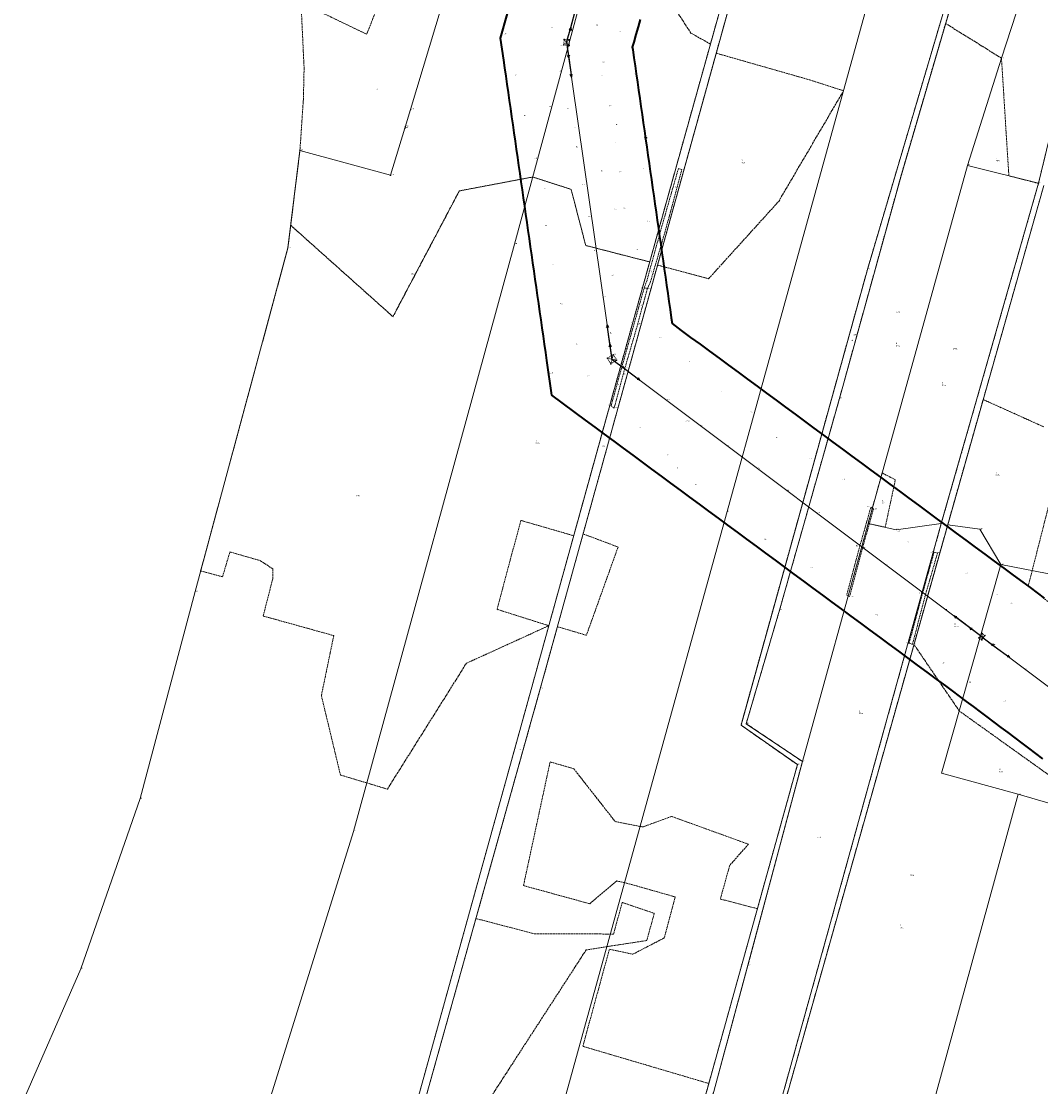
# Model space of a CAD drawing. Header units: metres. Extents: x 6524698 to 6533081, y 5883213 to 5896811.
# Tile 79 of 131: x 6526351 to 6527140, y 5892817 to 5893641. Entities that reach past the tile are written whole.
import ezdxf
from ezdxf.enums import TextEntityAlignment as Align

# ---------------------------------------------------------------- set-up
doc = ezdxf.new("R2010")
doc.units = ezdxf.units.M
for name, pattern in [('mapa zasadnicza$0$1.5_0.5', [2, 1.5, -0.5]), ('mapa zasadnicza$0$219-500', [0]), ('mapa zasadnicza$0$egkk-500', [2, 1.5, -0.5]), ('mapa zasadnicza$0$egug-500', [1, 0.5, -0.5]), ('mapa zasadnicza$0$suep_wn_500', [0]), ('mapa zasadnicza$0$supp_500', [1, 0.5, -0.5])]:
    doc.linetypes.add(name, pattern=pattern)
for name, color, linetype in [('mapa zasadnicza$0$000 Inne (niezydentyfikowane)', 7, 'Continuous'), ('mapa zasadnicza$0$202-punkt graniczny', 7, 'Continuous'), ('mapa zasadnicza$0$202-punkt graniczny-Atr103', 7, 'Continuous'), ('mapa zasadnicza$0$203-punkt graniczny', 7, 'Continuous'), ('mapa zasadnicza$0$203-punkt graniczny-Atr104', 7, 'Continuous'), ('mapa zasadnicza$0$209-oznaczenie konturu klasyfikacyjnego', 7, 'Continuous'), ('mapa zasadnicza$0$210-oznaczenie konturu użytku gruntowego', 7, 'Continuous'), ('mapa zasadnicza$0$211-numer działki ewidencyjnej', 7, 'Continuous'), ('mapa zasadnicza$0$217-kontur klasyfikacyjny', 7, 'Continuous'), ('mapa zasadnicza$0$218-kontur użytku gruntowego', 7, 'Continuous'), ('mapa zasadnicza$0$219-działka ewidencyjna', 7, 'Continuous'), ('mapa zasadnicza$0$jezdnia', 7, 'Continuous'), ('mapa zasadnicza$0$jezdnia-Atr17', 7, 'Continuous'), ('mapa zasadnicza$0$pikieta naturalna', 7, 'Continuous'), ('mapa zasadnicza$0$pikieta naturalna-Atr2', 7, 'Continuous'), ('mapa zasadnicza$0$przewód elektroenergetyczny wysokiego napięcia', 7, 'Continuous'), ('mapa zasadnicza$0$słup przewodów napowietrznych', 7, 'Continuous')]:
    doc.layers.add(name, color=color, linetype=linetype)
doc.styles.add('mapa zasadnicza$0$STANDARD', font='Working1250', dxfattribs={"width": 0.75})

# ---------------------------------------------------------------- blocks, each defined once
blk = doc.blocks.new('mapa zasadnicza$0$203')
at = {"linetype": 'Continuous', "lineweight": 0}
h = blk.add_hatch(color=0, dxfattribs=at)
edge = h.paths.add_edge_path()
edge.add_arc((0, 0), 0.045, 0, 360)
blk = doc.blocks.new('mapa zasadnicza$0$202')
at = {"color": 0, "linetype": 'Continuous', "lineweight": 0}
blk.add_circle((0, 0), 0.25, dxfattribs=at)
blk = doc.blocks.new('mapa zasadnicza$0$PW01')
at = {"linetype": 'Continuous', "lineweight": 13}
h = blk.add_hatch(color=0, dxfattribs=at)
edge = h.paths.add_edge_path()
edge.add_arc((0, 0), 0.045, 0, 360)
blk = doc.blocks.new('mapa zasadnicza$0$SUEP3')
at = {"color": 0, "linetype": 'Continuous'}
for p, q in [((0, 0), (12.003, 0)), ((12.003, 0), (10.003, 0.75)), ((10.003, 0.75), (11.003, 0)), ((12.003, 0), (10.003, -0.75)), ((11.003, 0), (10.003, -0.75)), ((12.003, 0), (27.003, 0)), ((27.003, 0), (25.003, 0.75)), ((25.003, 0.75), (26.003, 0)), ((27.003, 0), (25.003, -0.75)), ((26.003, 0), (25.003, -0.75))]:
    blk.add_line(p, q, dxfattribs=at)
blk = doc.blocks.new('mapa zasadnicza$0$SM05')
at = {"color": 0, "linetype": 'Continuous', "lineweight": 13}
blk.add_circle((0, 0), 0.25, dxfattribs=at)

msp = doc.modelspace()

# ---------------------------------------------------------------- linework, layer by layer
at = {"layer": 'mapa zasadnicza$0$000 Inne (niezydentyfikowane)', "color": 7, "linetype": 'Continuous', "lineweight": 35, "flags": 128}
for points in [[(6527141.973, 5893070.565), (6527136.598, 5893074.602), (6527131.222, 5893078.638), (6527125.846, 5893082.675), (6527120.471, 5893086.711), (6527115.095, 5893090.748), (6527109.719, 5893094.784), (6527104.344, 5893098.821), (6527098.968, 5893102.857), (6527093.592, 5893106.894), (6527088.217, 5893110.93), (6527082.841, 5893114.967), (6527077.465, 5893119.003), (6527072.09, 5893123.04), (6527066.895, 5893126.94), (6527059.73, 5893132.22), (6527052.382, 5893137.634), (6527045.034, 5893143.048), (6527037.686, 5893148.462), (6527030.338, 5893153.876), (6527022.99, 5893159.29), (6527015.642, 5893164.704), (6527008.294, 5893170.118), (6527000.946, 5893175.532), (6526993.599, 5893180.946), (6526986.251, 5893186.36), (6526978.903, 5893191.774), (6526971.555, 5893197.188), (6526964.207, 5893202.602), (6526956.859, 5893208.016), (6526949.511, 5893213.431), (6526942.163, 5893218.845), (6526934.815, 5893224.259), (6526927.468, 5893229.673), (6526920.12, 5893235.087), (6526912.772, 5893240.501), (6526905.424, 5893245.915), (6526898.076, 5893251.329), (6526890.728, 5893256.743), (6526883.38, 5893262.157), (6526876.032, 5893267.571), (6526868.684, 5893272.985), (6526861.336, 5893278.399), (6526853.989, 5893283.813), (6526846.641, 5893289.227), (6526839.293, 5893294.641), (6526831.945, 5893300.055), (6526824.597, 5893305.469), (6526817.249, 5893310.883), (6526809.901, 5893316.297), (6526802.553, 5893321.711), (6526795.205, 5893327.125), (6526787.797, 5893332.584), (6526761.659, 5893351.964), (6526757.866, 5893378.939), (6526756.973, 5893385.158), (6526756.069, 5893391.45), (6526755.166, 5893397.742), (6526754.262, 5893404.033), (6526753.358, 5893410.325), (6526752.455, 5893416.617), (6526751.551, 5893422.908), (6526750.648, 5893429.2), (6526749.744, 5893435.492), (6526748.841, 5893441.783), (6526747.937, 5893448.075), (6526747.033, 5893454.367), (6526746.13, 5893460.658), (6526745.226, 5893466.95), (6526744.323, 5893473.242), (6526743.419, 5893479.533), (6526742.516, 5893485.825), (6526741.612, 5893492.117), (6526740.708, 5893498.408), (6526739.805, 5893504.7), (6526738.901, 5893510.992), (6526737.998, 5893517.283), (6526737.094, 5893523.575), (6526736.191, 5893529.867), (6526735.287, 5893536.158), (6526734.383, 5893542.45), (6526733.48, 5893548.741), (6526732.576, 5893555.033), (6526731.673, 5893561.325), (6526730.769, 5893567.616), (6526729.866, 5893573.908), (6526728.962, 5893580.2), (6526728.058, 5893586.491), (6526727.155, 5893592.783), (6526726.251, 5893599.075), (6526725.348, 5893605.366), (6526724.463, 5893611.524), (6526721.936, 5893628.474), (6526727.42, 5893647.419)], [(6526830.237, 5893642.97), (6526828.547, 5893637.131), (6526826.857, 5893631.292), (6526825.166, 5893625.453), (6526824.045, 5893621.579), (6526824.332, 5893619.582), (6526825.236, 5893613.29), (6526826.139, 5893606.999), (6526827.043, 5893600.707), (6526827.946, 5893594.415), (6526828.85, 5893588.124), (6526829.754, 5893581.832), (6526830.657, 5893575.54), (6526831.561, 5893569.249), (6526832.464, 5893562.957), (6526833.368, 5893556.665), (6526834.271, 5893550.374), (6526835.175, 5893544.082), (6526836.079, 5893537.79), (6526836.982, 5893531.499), (6526837.886, 5893525.207), (6526838.789, 5893518.916), (6526839.693, 5893512.624), (6526840.596, 5893506.332), (6526841.5, 5893500.041), (6526842.404, 5893493.749), (6526843.307, 5893487.457), (6526844.211, 5893481.166), (6526845.114, 5893474.874), (6526846.018, 5893468.582), (6526846.921, 5893462.291), (6526847.825, 5893455.999), (6526848.729, 5893449.707), (6526849.632, 5893443.416), (6526850.536, 5893437.124), (6526851.439, 5893430.832), (6526852.343, 5893424.541), (6526853.246, 5893418.249), (6526854.15, 5893411.957), (6526854.801, 5893407.428), (6526861.872, 5893402.218), (6526869.22, 5893396.804), (6526876.568, 5893391.39), (6526883.915, 5893385.976), (6526891.263, 5893380.562), (6526898.611, 5893375.148), (6526905.959, 5893369.734), (6526913.307, 5893364.32), (6526920.655, 5893358.906), (6526928.003, 5893353.491), (6526935.351, 5893348.077), (6526942.699, 5893342.663), (6526950.046, 5893337.249), (6526957.394, 5893331.835), (6526964.742, 5893326.421), (6526972.09, 5893321.007), (6526979.438, 5893315.593), (6526986.786, 5893310.179), (6526994.134, 5893304.765), (6527001.482, 5893299.351), (6527008.83, 5893293.937), (6527016.178, 5893288.523), (6527023.525, 5893283.109), (6527030.873, 5893277.695), (6527038.221, 5893272.281), (6527045.569, 5893266.867), (6527052.917, 5893261.453), (6527060.265, 5893256.039), (6527067.613, 5893250.625), (6527074.961, 5893245.211), (6527082.309, 5893239.797), (6527089.656, 5893234.383), (6527097.004, 5893228.969), (6527104.352, 5893223.555), (6527111.7, 5893218.141), (6527119.048, 5893212.727), (6527126.578, 5893207.178), (6527132.135, 5893203.006), (6527137.511, 5893198.969), (6527142.886, 5893194.933)]]:
    msp.add_lwpolyline(points, dxfattribs=at)
at = {"layer": 'mapa zasadnicza$0$217-kontur klasyfikacyjny', "color": 92, "linetype": 'mapa zasadnicza$0$egkk-500', "lineweight": 18, "flags": 128}
for points in [[(6526884.56, 5893623.86), (6526985.61, 5893985.95)], [(6526990.88, 5893984.56), (6526889.03, 5893616.81)], [(6526669.41, 5893759.58), (6526618.32, 5893631.49)], [(6526869.36, 5893632.37), (6526849.13, 5893663.63)], [(6526618.32, 5893631.49), (6526567.49, 5893655.94)], [(6526567.49, 5893655.94), (6526569.87, 5893604.9)], [(6527006.15, 5893449.37), (6527063.37, 5893643.16)], [(6527066.67, 5893639.81), (6527032.15, 5893521.94)], [(6527094.81, 5893622.33), (6527066.67, 5893639.81)], [(6526884.56, 5893623.86), (6526869.36, 5893632.37)], [(6526837.5, 5893455.2), (6526884.56, 5893623.86)], [(6527109.93, 5893612.94), (6527094.81, 5893622.33)], [(6526889.03, 5893616.81), (6526843.6, 5893452.79)], [(6526961.98, 5893595.96), (6526889.03, 5893616.81)], [(6527115.66, 5893521.84), (6527109.93, 5893612.94)], [(6526569.87, 5893604.9), (6526569.42, 5893586.02)], [(6526987.62, 5893587.69), (6526961.98, 5893595.96)], [(6526937.41, 5893502.07), (6526987.62, 5893587.69)], [(6526569.3, 5893581.02), (6526568.96, 5893576.03)], [(6526569.42, 5893586.02), (6526569.3, 5893581.02)], [(6526568.96, 5893576.03), (6526566.63, 5893541.4)], [(6526566.63, 5893541.4), (6526559.52, 5893483.55)], [(6526690.07, 5893510.19), (6526746.97, 5893520.93)], [(6526746.97, 5893520.93), (6526776.67, 5893511.36)], [(6527032.15, 5893521.94), (6526984.46, 5893349.48)], [(6527138.61, 5893516.05), (6527115.66, 5893521.84)], [(6527063.32, 5893252.67), (6527138.61, 5893516.05)], [(6526638.67, 5893412.8), (6526690.07, 5893510.19)], [(6526776.67, 5893511.36), (6526787.98, 5893467.92)], [(6526883.14, 5893442.2), (6526937.41, 5893502.07)], [(6526559.52, 5893483.55), (6526557.36, 5893465.98)], [(6526559.52, 5893483.55), (6526638.67, 5893412.8)], [(6526557.36, 5893465.98), (6526489.75, 5893215.98)], [(6526787.98, 5893467.92), (6526837.5, 5893455.2)], [(6526818.72, 5893387.9), (6526837.5, 5893455.2)], [(6526843.6, 5893452.79), (6526785.94, 5893244.61)], [(6526843.6, 5893452.79), (6526883.14, 5893442.2)], [(6526908.23, 5893096.55), (6527006.15, 5893449.37)], [(6526778.65, 5893243.19), (6526818.72, 5893387.9)], [(6526984.46, 5893349.48), (6526938.07, 5893185.64)], [(6527095.77, 5893348.65), (6527068.27, 5893251.58)], [(6527142.64, 5893327.51), (6527095.77, 5893348.65)], [(6527017.5, 5893291.78), (6527006.65, 5893252.71)], [(6527027.77, 5893286.55), (6527017.5, 5893291.78)], [(6527019.88, 5893249.73), (6527027.77, 5893286.55)], [(6527151.13, 5893284.59), (6527133.7, 5893216.16)], [(6526729.58, 5893224.63), (6526737.72, 5893255.06)], [(6526737.72, 5893255.06), (6526778.65, 5893243.19)], [(6526926.67, 5892760.47), (6527063.32, 5893252.67)], [(6527006.65, 5893252.71), (6527019.88, 5893249.73)], [(6527068.27, 5893251.58), (6527042.17, 5893159)], [(6526785.94, 5893244.61), (6526813.02, 5893234.46)], [(6526813.02, 5893234.46), (6526788.51, 5893166.14)], [(6526506.72, 5893211.43), (6526512.42, 5893230.66)], [(6526512.42, 5893230.66), (6526535.98, 5893223.89)], [(6526535.98, 5893223.89), (6526545.63, 5893217.56)], [(6526728.33, 5893220.02), (6526729.58, 5893224.63)], [(6526489.75, 5893215.98), (6526506.72, 5893211.43)], [(6526545.63, 5893217.56), (6526545.57, 5893209.81)], [(6526723.72, 5893202.77), (6526728.33, 5893220.02)], [(6527133.7, 5893216.16), (6527130.72, 5893204.43)], [(6526545.57, 5893209.81), (6526538.19, 5893181.04)], [(6526719.28, 5893186.21), (6526723.72, 5893202.77)], [(6527130.72, 5893204.43), (6527174.36, 5893169.35)], [(6526759.37, 5893173.54), (6526719.28, 5893186.21)], [(6526938.07, 5893185.64), (6526912.23, 5893097.66)], [(6526538.19, 5893181.04), (6526592.84, 5893165.87)], [(6526592.84, 5893165.87), (6526583.24, 5893119.45)], [(6526695.56, 5893144.45), (6526759.37, 5893173.54)], [(6526766.05, 5893172.78), (6526752.74, 5893124.73)], [(6526788.51, 5893166.14), (6526766.05, 5893172.78)], [(6527042.17, 5893159), (6526933.12, 5892772.21)], [(6527077.27, 5893107.5), (6527042.17, 5893159)], [(6526634.36, 5893047), (6526695.56, 5893144.45)], [(6526752.74, 5893124.73), (6526702.94, 5892946.82)], [(6526583.24, 5893119.45), (6526598.03, 5893057.93)], [(6527198.39, 5893020.97), (6527077.27, 5893107.5)], [(6526951.94, 5893065.97), (6526908.23, 5893096.55)], [(6526912.23, 5893097.66), (6526955.79, 5893068.42)], [(6526739.77, 5892972.32), (6526760.4, 5893068.1)], [(6526760.4, 5893068.1), (6526778.71, 5893062.79)], [(6526955.79, 5893068.42), (6526913.61, 5892910.69)], [(6526778.71, 5893062.79), (6526810.79, 5893021.89)], [(6526920.92, 5892954.43), (6526951.94, 5893065.97)], [(6526598.03, 5893057.93), (6526618.33, 5893051.82)], [(6526618.33, 5893051.82), (6526634.36, 5893047)], [(6526832.22, 5893017.71), (6526854.51, 5893025.88)], [(6526854.51, 5893025.88), (6526913.97, 5893004.37)], [(6526810.79, 5893021.89), (6526832.22, 5893017.71)], [(6526913.97, 5893004.37), (6526899.49, 5892988.02)], [(6526899.49, 5892988.02), (6526892.24, 5892961.92)], [(6526811.99, 5892975.91), (6526791.05, 5892958.27)], [(6526820.27, 5892974.06), (6526811.99, 5892975.91)], [(6526791.05, 5892958.27), (6526739.77, 5892972.32)], [(6526857.25, 5892963.55), (6526820.27, 5892974.06)], [(6526848.75, 5892931.78), (6526857.25, 5892963.55)], [(6526892.24, 5892961.92), (6526920.92, 5892954.43)], [(6526809.53, 5892934.82), (6526816.22, 5892959.27)], [(6526816.22, 5892959.27), (6526841.06, 5892950.84)], [(6526702.94, 5892946.82), (6526748.44, 5892934.96)], [(6526841.06, 5892950.84), (6526835.24, 5892929.78)], [(6526748.44, 5892934.96), (6526809.53, 5892934.82)], [(6526835.24, 5892929.78), (6526806.97, 5892925.46)], [(6526824.44, 5892919.18), (6526848.75, 5892931.78)], [(6526788.26, 5892922.46), (6526705.58, 5892794.9)], [(6526785.74, 5892847.88), (6526806.31, 5892923.06)], [(6526806.97, 5892925.46), (6526788.26, 5892922.46)], [(6526806.31, 5892923.06), (6526824.44, 5892919.18)], [(6526913.61, 5892910.69), (6526878.02, 5892779.41)], [(6526883.27, 5892819.1), (6526785.74, 5892847.88)], [(6526838.34, 5892657.57), (6526883.27, 5892819.1)]]:
    msp.add_lwpolyline(points, dxfattribs=at)
at = {"layer": 'mapa zasadnicza$0$218-kontur użytku gruntowego', "color": 3, "linetype": 'mapa zasadnicza$0$egug-500', "lineweight": 18, "flags": 128}
for points in [[(6526985.61, 5893985.95), (6526884.56, 5893623.86)], [(6526889.03, 5893616.81), (6526990.88, 5893984.56)], [(6526669.41, 5893759.58), (6526618.32, 5893631.49)], [(6526869.36, 5893632.37), (6526849.13, 5893663.63)], [(6527066.67, 5893639.81), (6527074.3, 5893665.86)], [(6526618.32, 5893631.49), (6526567.49, 5893655.94)], [(6526567.49, 5893655.94), (6526569.87, 5893604.9)], [(6527063.37, 5893643.16), (6527006.15, 5893449.37)], [(6527066.67, 5893639.81), (6527032.15, 5893521.94)], [(6527094.81, 5893622.33), (6527066.67, 5893639.81)], [(6526884.56, 5893623.86), (6526869.36, 5893632.37)], [(6526884.56, 5893623.86), (6526837.5, 5893455.2)], [(6527109.93, 5893612.94), (6527094.81, 5893622.33)], [(6527164.95, 5893624.71), (6527138.61, 5893516.05)], [(6526843.6, 5893452.79), (6526889.03, 5893616.81)], [(6526961.98, 5893595.96), (6526889.03, 5893616.81)], [(6527115.66, 5893521.84), (6527109.93, 5893612.94)], [(6526569.87, 5893604.9), (6526569.42, 5893586.02)], [(6526987.62, 5893587.69), (6526961.98, 5893595.96)], [(6526937.41, 5893502.07), (6526987.62, 5893587.69)], [(6526569.3, 5893581.02), (6526568.96, 5893576.03)], [(6526569.42, 5893586.02), (6526569.3, 5893581.02)], [(6526568.96, 5893576.03), (6526566.63, 5893541.4)], [(6526566.63, 5893541.4), (6526559.52, 5893483.55)], [(6526746.97, 5893520.93), (6526690.07, 5893510.19)], [(6526776.67, 5893511.36), (6526746.97, 5893520.93)], [(6527032.15, 5893521.94), (6526984.46, 5893349.48)], [(6527138.61, 5893516.05), (6527115.66, 5893521.84)], [(6527063.32, 5893252.67), (6527138.61, 5893516.05)], [(6527139.66, 5893503.57), (6527142.7, 5893514.3)], [(6526690.07, 5893510.19), (6526638.67, 5893412.8)], [(6526787.98, 5893467.92), (6526776.67, 5893511.36)], [(6526883.14, 5893442.2), (6526937.41, 5893502.07)], [(6527126.36, 5893456.63), (6527139.66, 5893503.57)], [(6526559.52, 5893483.55), (6526557.36, 5893465.98)], [(6526638.67, 5893412.8), (6526559.52, 5893483.55)], [(6526557.36, 5893465.98), (6526489.75, 5893215.98)], [(6526837.5, 5893455.2), (6526787.98, 5893467.92)], [(6526837.5, 5893455.2), (6526818.72, 5893387.9)], [(6527111.08, 5893402.69), (6527126.36, 5893456.63)], [(6526785.94, 5893244.61), (6526843.6, 5893452.79)], [(6526843.6, 5893452.79), (6526883.14, 5893442.2)], [(6527006.15, 5893449.37), (6526908.23, 5893096.55)], [(6527095.77, 5893348.65), (6527111.08, 5893402.69)], [(6526818.72, 5893387.9), (6526778.65, 5893243.19)], [(6526984.46, 5893349.48), (6526938.07, 5893185.64)], [(6527095.77, 5893348.65), (6527068.27, 5893251.58)], [(6527142.64, 5893327.51), (6527095.77, 5893348.65)], [(6527017.5, 5893291.78), (6527006.65, 5893252.71)], [(6527027.77, 5893286.55), (6527017.5, 5893291.78)], [(6527019.88, 5893249.73), (6527027.77, 5893286.55)], [(6527151.13, 5893284.59), (6527133.7, 5893216.16)], [(6526729.58, 5893224.63), (6526737.72, 5893255.06)], [(6526737.72, 5893255.06), (6526778.65, 5893243.19)], [(6526926.67, 5892760.47), (6527063.32, 5893252.67)], [(6527006.65, 5893252.71), (6527019.88, 5893249.73)], [(6527068.27, 5893251.58), (6527042.17, 5893159)], [(6526778.65, 5893243.19), (6526759.37, 5893173.54)], [(6526766.05, 5893172.78), (6526785.94, 5893244.61)], [(6526785.94, 5893244.61), (6526813.02, 5893234.46)], [(6526813.02, 5893234.46), (6526788.51, 5893166.14)], [(6526506.72, 5893211.43), (6526512.42, 5893230.66)], [(6526512.42, 5893230.66), (6526535.98, 5893223.89)], [(6526535.98, 5893223.89), (6526545.63, 5893217.56)], [(6526728.33, 5893220.02), (6526729.58, 5893224.63)], [(6526489.75, 5893215.98), (6526506.72, 5893211.43)], [(6526545.63, 5893217.56), (6526545.57, 5893209.81)], [(6526723.72, 5893202.77), (6526728.33, 5893220.02)], [(6527133.7, 5893216.16), (6527130.72, 5893204.43)], [(6526545.57, 5893209.81), (6526538.19, 5893181.04)], [(6526719.28, 5893186.21), (6526723.72, 5893202.77)], [(6527130.72, 5893204.43), (6527174.36, 5893169.35)], [(6526759.37, 5893173.54), (6526719.28, 5893186.21)], [(6526938.07, 5893185.64), (6526912.23, 5893097.66)], [(6526538.19, 5893181.04), (6526592.84, 5893165.87)], [(6526592.84, 5893165.87), (6526583.24, 5893119.45)], [(6526695.56, 5893144.45), (6526759.37, 5893173.54)], [(6526759.37, 5893173.54), (6526716.7, 5893019.44)], [(6526752.74, 5893124.73), (6526766.05, 5893172.78)], [(6526788.51, 5893166.14), (6526766.05, 5893172.78)], [(6527042.17, 5893159), (6526933.12, 5892772.21)], [(6527077.27, 5893107.5), (6527042.17, 5893159)], [(6526634.36, 5893047), (6526695.56, 5893144.45)], [(6526702.94, 5892946.82), (6526752.74, 5893124.73)], [(6526583.24, 5893119.45), (6526598.03, 5893057.93)], [(6527198.39, 5893020.97), (6527077.27, 5893107.5)], [(6526908.23, 5893096.55), (6526951.94, 5893065.97)], [(6526912.23, 5893097.66), (6526955.79, 5893068.42)], [(6526739.77, 5892972.32), (6526760.4, 5893068.1)], [(6526760.4, 5893068.1), (6526778.71, 5893062.79)], [(6526955.79, 5893068.42), (6526913.61, 5892910.69)], [(6526778.71, 5893062.79), (6526810.79, 5893021.89)], [(6526951.94, 5893065.97), (6526920.92, 5892954.43)], [(6526598.03, 5893057.93), (6526618.33, 5893051.82)], [(6526618.33, 5893051.82), (6526634.36, 5893047)], [(6526832.22, 5893017.71), (6526854.51, 5893025.88)], [(6526854.51, 5893025.88), (6526913.97, 5893004.37)], [(6526716.7, 5893019.44), (6526633.43, 5892718.73)], [(6526810.79, 5893021.89), (6526832.22, 5893017.71)], [(6526913.97, 5893004.37), (6526899.49, 5892988.02)], [(6526899.49, 5892988.02), (6526892.24, 5892961.92)], [(6526811.99, 5892975.91), (6526791.05, 5892958.27)], [(6526820.27, 5892974.06), (6526811.99, 5892975.91)], [(6526791.05, 5892958.27), (6526739.77, 5892972.32)], [(6526857.25, 5892963.55), (6526820.27, 5892974.06)], [(6526848.75, 5892931.78), (6526857.25, 5892963.55)], [(6526892.24, 5892961.92), (6526920.92, 5892954.43)], [(6526809.53, 5892934.82), (6526816.22, 5892959.27)], [(6526816.22, 5892959.27), (6526841.06, 5892950.84)], [(6526920.92, 5892954.43), (6526883.27, 5892819.1)], [(6526663.72, 5892806.7), (6526702.94, 5892946.82)], [(6526702.94, 5892946.82), (6526748.44, 5892934.96)], [(6526841.06, 5892950.84), (6526835.24, 5892929.78)], [(6526748.44, 5892934.96), (6526809.53, 5892934.82)], [(6526835.24, 5892929.78), (6526806.97, 5892925.46)], [(6526824.44, 5892919.18), (6526848.75, 5892931.78)], [(6526788.26, 5892922.46), (6526705.58, 5892794.9)], [(6526785.74, 5892847.88), (6526806.31, 5892923.06)], [(6526806.97, 5892925.46), (6526788.26, 5892922.46)], [(6526806.31, 5892923.06), (6526824.44, 5892919.18)], [(6526913.61, 5892910.69), (6526878.02, 5892779.41)], [(6526883.27, 5892819.1), (6526785.74, 5892847.88)], [(6526883.27, 5892819.1), (6526838.34, 5892657.57)]]:
    msp.add_lwpolyline(points, dxfattribs=at)
at = {"layer": 'mapa zasadnicza$0$219-działka ewidencyjna', "color": 7, "linetype": 'mapa zasadnicza$0$219-500', "lineweight": 18, "flags": 128}
for points in [[(6526880.63, 5894013.81), (6526732.89, 5893469.02)], [(6526752.74, 5893124.73), (6526990.88, 5893984.56)], [(6526985.61, 5893985.95), (6526818.72, 5893387.9)], [(6526736.34, 5892679.42), (6527040.64, 5893779.34)], [(6527006.15, 5893449.37), (6527097.88, 5893759.97)], [(6526705.38, 5893749.82), (6526652.39, 5893573.14)], [(6527074.3, 5893665.86), (6527032.15, 5893521.94)], [(6527109.93, 5893612.94), (6527121.41, 5893647.88)], [(6527138.61, 5893516.05), (6527164.95, 5893624.71)], [(6527083.62, 5893529.93), (6527109.93, 5893612.94)], [(6526648.22, 5893559.64), (6526652.39, 5893573.14)], [(6526636.89, 5893522.29), (6526647.93, 5893558.68)], [(6526648.22, 5893559.64), (6526647.93, 5893558.68)], [(6526557.36, 5893465.98), (6526566.63, 5893541.4)], [(6526566.63, 5893541.4), (6526636.89, 5893522.29)], [(6527006.65, 5893252.71), (6527083.62, 5893529.93)], [(6527138.61, 5893516.05), (6527083.62, 5893529.93)], [(6527032.15, 5893521.94), (6526984.46, 5893349.48)], [(6527063.32, 5893252.67), (6527138.61, 5893516.05)], [(6527068.27, 5893251.58), (6527142.7, 5893514.3)], [(6526557.36, 5893465.98), (6526485.42, 5893199.99)], [(6526732.89, 5893469.02), (6526608.02, 5893014.31)], [(6527006.15, 5893449.37), (6526908.23, 5893096.55)], [(6526818.72, 5893387.9), (6526633.43, 5892718.73)], [(6526984.46, 5893349.48), (6526938.07, 5893185.64)], [(6527063.32, 5893252.67), (6526926.67, 5892760.47)], [(6527068.27, 5893251.58), (6526933.12, 5892772.21)], [(6526955.79, 5893068.42), (6527006.65, 5893252.71)], [(6527006.65, 5893252.71), (6527028.37, 5893247.81)], [(6527028.37, 5893247.81), (6527063.32, 5893252.67)], [(6527068.27, 5893251.58), (6527093.2, 5893248.21)], [(6527093.2, 5893248.21), (6527109.5, 5893220.84)], [(6527109.5, 5893220.84), (6527063.55, 5893059.25)], [(6527109.5, 5893220.84), (6527279.6, 5893187.95)], [(6526485.42, 5893199.99), (6526442.88, 5893039.64)], [(6526938.07, 5893185.64), (6526912.23, 5893097.66)], [(6526639.68, 5892720.83), (6526752.74, 5893124.73)], [(6526908.23, 5893096.55), (6526951.94, 5893065.97)], [(6526912.23, 5893097.66), (6526955.79, 5893068.42)], [(6526955.79, 5893068.42), (6526913.61, 5892910.69)], [(6526951.94, 5893065.97), (6526838.34, 5892657.57)], [(6527063.55, 5893059.25), (6527122.95, 5893043.04)], [(6527122.95, 5893043.04), (6527054.7, 5892794.46)], [(6527122.95, 5893043.04), (6527290.52, 5892994.02)], [(6526442.88, 5893039.64), (6526396.92, 5892908)], [(6526608.02, 5893014.31), (6526531.09, 5892768.05)], [(6526913.61, 5892910.69), (6526878.02, 5892779.41)], [(6526396.92, 5892908), (6526350.86, 5892802.09)]]:
    msp.add_lwpolyline(points, dxfattribs=at)
at = {"layer": 'mapa zasadnicza$0$jezdnia', "color": 7, "linetype": 'mapa zasadnicza$0$1.5_0.5', "lineweight": 18, "flags": 128}
for points in [[(6526859.75, 5893527.47), (6526862.44, 5893526.67), (6526849.52, 5893478.93), (6526837.94, 5893439.25), (6526835.71, 5893434.73), (6526833.28, 5893435.18), (6526835.11, 5893439.86), (6526846.16, 5893480.09)], [(6526835.71, 5893434.73), (6526828.21, 5893406.95), (6526818.24, 5893372.71), (6526809.95, 5893342.05), (6526807.64, 5893343.79), (6526815.94, 5893373.88), (6526825.66, 5893408.15), (6526833.28, 5893435.18)], [(6527002.33, 5893233.73), (6526992.29, 5893196.13), (6526990.09, 5893197.26), (6527000.23, 5893235.08), (6527008.8, 5893265.44), (6527010.79, 5893263.84)], [(6527051.01, 5893197.28), (6527040.94, 5893159.01), (6527038.38, 5893159.97), (6527048.84, 5893198.59), (6527057.78, 5893230.64), (6527060.38, 5893229.74)]]:
    msp.add_lwpolyline(points, close=True, dxfattribs=at)
at = {"layer": 'mapa zasadnicza$0$przewód elektroenergetyczny wysokiego napięcia', "color": 1, "linetype": 'mapa zasadnicza$0$suep_wn_500', "lineweight": 18, "flags": 128}
for points in [[(6526773.17, 5893625.05), (6526837.44, 5893856.5)], [(6526808.35, 5893379.77), (6526773.17, 5893625.05)], [(6527094.79, 5893165.02), (6526808.35, 5893379.77)], [(6527304.58, 5893007.55), (6527094.79, 5893165.02)]]:
    msp.add_lwpolyline(points, dxfattribs=at)
at = {"layer": 'mapa zasadnicza$0$słup przewodów napowietrznych', "color": 7, "linetype": 'mapa zasadnicza$0$supp_500', "lineweight": 18, "flags": 128}
for points in [[(6526771, 5893623.29), (6526771.29, 5893627.38), (6526775.34, 5893627.25), (6526775.13, 5893622.72)], [(6526771, 5893623.29), (6526775.34, 5893627.25)], [(6526771, 5893623.29), (6526775.13, 5893622.72)], [(6526771.29, 5893627.38), (6526775.13, 5893622.72)], [(6526807.31, 5893376.21), (6526804.78, 5893380.62), (6526809.31, 5893383.32), (6526811.91, 5893379.02)], [(6526804.78, 5893380.62), (6526811.91, 5893379.02)], [(6526807.31, 5893376.21), (6526809.31, 5893383.32)], [(6526807.31, 5893376.21), (6526811.91, 5893379.02)], [(6527094.73, 5893162.49), (6527092.48, 5893164.15), (6527094.99, 5893167.54), (6527097.1, 5893165.85)], [(6527092.48, 5893164.15), (6527097.1, 5893165.85)], [(6527094.73, 5893162.49), (6527094.99, 5893167.54)], [(6527094.73, 5893162.49), (6527097.1, 5893165.85)]]:
    msp.add_lwpolyline(points, dxfattribs=at)

# ---------------------------------------------------------------- block references
at = {"layer": 'mapa zasadnicza$0$202-punkt graniczny', "color": 7, "linetype": 'Continuous', "lineweight": 18}
for p in [(6526652.39, 5893573.14), (6526647.93, 5893558.68), (6526648.22, 5893559.64), (6526566.63, 5893541.4), (6526636.89, 5893522.29)]:
    msp.add_blockref('mapa zasadnicza$0$202', p, dxfattribs=at)
at = {"layer": 'mapa zasadnicza$0$203-punkt graniczny', "color": 7, "linetype": 'Continuous', "lineweight": 18}
for p in [(6527109.93, 5893612.94), (6527083.62, 5893529.93), (6527032.15, 5893521.94), (6527138.61, 5893516.05), (6526557.36, 5893465.98), (6526732.89, 5893469.02), (6527006.15, 5893449.37), (6526818.72, 5893387.9), (6526984.46, 5893349.48), (6527006.65, 5893252.71), (6527063.32, 5893252.67), (6527068.27, 5893251.58), (6527093.2, 5893248.21), (6527028.37, 5893247.81), (6527109.5, 5893220.84), (6526485.42, 5893199.99), (6526938.07, 5893185.64), (6526752.74, 5893124.73), (6526908.23, 5893096.55), (6526912.23, 5893097.66), (6526955.79, 5893068.42), (6526951.94, 5893065.97), (6527063.55, 5893059.25), (6527122.95, 5893043.04), (6526442.88, 5893039.64), (6526608.02, 5893014.31), (6526913.61, 5892910.69), (6526396.92, 5892908)]:
    msp.add_blockref('mapa zasadnicza$0$203', p, dxfattribs=at)
at = {"layer": 'mapa zasadnicza$0$pikieta naturalna', "color": 7, "linetype": 'Continuous', "lineweight": 13}
for p, rotation in [((6526760.56, 5893636.14), 180.034), ((6526776.55, 5893639.08), 179.975), ((6526795.32, 5893638.39), 180.041), ((6526724.48, 5893631.28), 179.983), ((6526813.54, 5893633.47), 179.779), ((6526771, 5893623.29), 179.97), ((6526767, 5893602.79), 179.94), ((6526800.41, 5893609.38), 179.965), ((6526731.4, 5893599.44), 180.025), ((6526799.95, 5893599.24), 179.793), ((6526825.99, 5893601.09), 180.0329999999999), ((6526758.77, 5893575.23), 180.072), ((6526772.77, 5893573.32), 180.019), ((6526805.24, 5893575.52), 179.964), ((6526739.08, 5893568.11), 179.967), ((6526778, 5893558.67), 179.79), ((6526810.48, 5893561.16), 179.864), ((6526809.26, 5893547.67), 179.968), ((6526779.43, 5893543.92), 179.917), ((6526747.44, 5893535.35), 180.0009999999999), ((6526798.74, 5893525.29), 179.9940000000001), ((6526812.81, 5893524.39), 179.94), ((6526831.37, 5893527.35), 180.004), ((6526784.07, 5893514.97), 180.005), ((6526754.77, 5893511.71), 180.018), ((6526808.93, 5893495.87), 179.971), ((6526816.3, 5893496.59), 180.097), ((6526788.96, 5893489.97), 180.026), ((6526755.58, 5893483.33), 180.081), ((6526834.91, 5893486.51), 179.747), ((6526793.52, 5893463.51), 179.983), ((6526826.85, 5893464.32), 180.038), ((6526761, 5893452.78), 180.073), ((6526806.49, 5893444.59), 180.0029999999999), ((6526833.28, 5893435.18), 179.661), ((6526835.71, 5893434.73), 180.092), ((6526767.6, 5893422.46), 179.721), ((6526800.84, 5893427.66), 179.821), ((6526825.66, 5893408.15), 179.969), ((6526828.21, 5893406.95), 180.0029999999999), ((6526805.24, 5893399.84), 179.822), ((6526843.51, 5893396.52), 179.78), ((6526779.18, 5893391.49), 179.922), ((6526809.31, 5893383.32), 180.019), ((6526815.94, 5893373.88), 179.991), ((6526818.24, 5893372.71), 179.952), ((6526866.79, 5893377.69), 180.079), ((6526788.17, 5893366.57), 180.104), ((6526817.25, 5893368.18), 180.004), ((6526850.18, 5893348.4), 179.77), ((6526892.17, 5893354.81), 179.789), ((6526807.64, 5893343.79), 179.755), ((6526809.95, 5893342.05), 179.964), ((6526914.96, 5893338.94), 180.118), ((6526828.25, 5893326.77), 180.0999999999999), ((6526876.38, 5893328.22), 179.85), ((6526934.2, 5893318.9), 179.934), ((6526896.56, 5893312.69), 180.0099999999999), ((6526849.42, 5893305.43), 179.929), ((6526960.24, 5893302.62), 180.0299999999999), ((6526857.95, 5893295.47), 180.0309999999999), ((6526920.36, 5893294.95), 179.828), ((6526871.64, 5893282.16), 179.815), ((6526986.17, 5893286.5), 179.92), ((6526943.49, 5893277.87), 179.78), ((6527008.8, 5893265.44), 180.0290000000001), ((6526897.47, 5893261.31), 180.1840000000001), ((6526966.23, 5893260.8), 179.926), ((6527010.79, 5893263.84), 180.0899999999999), ((6526925.61, 5893240.34), 180.026), ((6527028.6, 5893246.63), 180.118), ((6527000.23, 5893235.08), 180.026), ((6527002.33, 5893233.73), 180.035), ((6527035.77, 5893237.37), 179.834), ((6527057.78, 5893230.64), 179.971), ((6527060.19, 5893229.58), 179.951), ((6526961.1, 5893218.31), 179.944), ((6527019.89, 5893220.24), 180.0009999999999), ((6527081.22, 5893214.23), 180.0999999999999), ((6527048.84, 5893198.59), 359.938), ((6526990.09, 5893197.26), 179.695), ((6526992.29, 5893196.13), 180.092), ((6527051.2, 5893197.05), 0.05300000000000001), ((6527104.47, 5893197.43), 359.997), ((6527116.03, 5893190.81), 0.09699999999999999), ((6527065.97, 5893185.8), 0.119), ((6527011.47, 5893181.62), 0.084), ((6527038.38, 5893159.97), 359.749), ((6527040.94, 5893159.01), 0.114), ((6527094.5, 5893164.3), 0.05), ((6527102.42, 5893158.44), 359.872), ((6527063.68, 5893144.38), 0.034), ((6527127.22, 5893139.54), 0.034), ((6527084.38, 5893129.48), 359.811), ((6527110.68, 5893115.28), 0.02600000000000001), ((6527139.44, 5893098.21), 359.92)]:
    msp.add_blockref('mapa zasadnicza$0$PW01', p, dxfattribs=dict(at, rotation=rotation))
at = {"layer": 'mapa zasadnicza$0$przewód elektroenergetyczny wysokiego napięcia', "color": 1, "linetype": 'Continuous', "lineweight": 18}
for p, rotation in [((6526773.17, 5893625.05), 74.48100000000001), ((6526773.17, 5893625.05), 278.162), ((6526808.35, 5893379.77), 98.162), ((6526808.35, 5893379.77), 323.14), ((6527094.79, 5893165.02), 143.14), ((6527094.79, 5893165.02), 323.108)]:
    msp.add_blockref('mapa zasadnicza$0$SUEP3', p, dxfattribs=dict(at, rotation=rotation))
at = {"layer": 'mapa zasadnicza$0$słup przewodów napowietrznych', "color": 7, "linetype": 'Continuous', "lineweight": 18}
for p in [(6526771.29, 5893627.38), (6526775.34, 5893627.25), (6526771, 5893623.29), (6526775.13, 5893622.72), (6526804.78, 5893380.62), (6526809.31, 5893383.32), (6526807.31, 5893376.21), (6526811.91, 5893379.02), (6527094.99, 5893167.54), (6527097.1, 5893165.85), (6527092.48, 5893164.15), (6527094.73, 5893162.49)]:
    msp.add_blockref('mapa zasadnicza$0$SM05', p, dxfattribs=at)

# ---------------------------------------------------------------- texts
at = {"layer": 'mapa zasadnicza$0$202-punkt graniczny-Atr103', "color": 7, "style": 'mapa zasadnicza$0$STANDARD', "width": 0.667}
for s, p in [('10936', (6526652.39, 5893573.14)), ('10961', (6526647.93, 5893558.68)), ('10935', (6526648.22, 5893559.64)), ('10929', (6526566.63, 5893541.4)), ('10934', (6526636.89, 5893522.29))]:
    msp.add_text(s, height=0.75, dxfattribs=at).set_placement(p, align=Align.BOTTOM_LEFT)
at = {"layer": 'mapa zasadnicza$0$203-punkt graniczny-Atr104', "color": 7, "style": 'mapa zasadnicza$0$STANDARD', "width": 0.667}
for s, p in [('9930', (6527109.93, 5893612.94)), ('1550', (6527083.62, 5893529.93)), ('1492', (6527032.15, 5893521.94)), ('1519', (6527138.61, 5893516.05)), ('1090', (6526557.36, 5893465.98)), ('1116', (6526732.89, 5893469.02)), ('1398', (6527006.15, 5893449.37)), ('1229', (6526818.72, 5893387.9)), ('1493', (6526984.46, 5893349.48)), ('1516', (6527006.65, 5893252.71)), ('1517', (6527028.37, 5893247.81)), ('1518', (6527063.32, 5893252.67)), ('1532', (6527068.27, 5893251.58)), ('1589', (6527093.2, 5893248.21)), ('1590', (6527109.5, 5893220.84)), ('1091', (6526485.42, 5893199.99)), ('1494', (6526938.07, 5893185.64)), ('9812', (6526752.74, 5893124.73)), ('1399', (6526908.23, 5893096.55)), ('1495', (6526912.23, 5893097.66)), ('1400', (6526951.94, 5893065.97)), ('1496', (6526955.79, 5893068.42)), ('1591', (6527063.55, 5893059.25)), ('1592', (6527122.95, 5893043.04)), ('1092', (6526442.88, 5893039.64)), ('1117', (6526608.02, 5893014.31)), ('1497', (6526913.61, 5892910.69)), ('1093', (6526396.92, 5892908))]:
    msp.add_text(s, height=0.75, dxfattribs=at).set_placement(p)
at = {"layer": 'mapa zasadnicza$0$209-oznaczenie konturu klasyfikacyjnego', "color": 3, "linetype": 'Continuous', "lineweight": 18, "style": 'mapa zasadnicza$0$STANDARD', "width": 0.79}
for s, p in [('RIVb', (6526833, 5893551.89)), ('RIVb', (6526908.54, 5893532.41)), ('RIVa', (6527105.47, 5893534.03)), ('RIVa', (6527028.18, 5893390.65)), ('RIVa', (6527063.82, 5893360.1)), ('RIVa', (6526749.09, 5893315.41)), ('RIVb', (6527105.33, 5893290.64)), ('RIVa', (6526610.59, 5893274.81)), ('ŁV', (6527017.69, 5893268.97)), ('RIVb', (6527073.63, 5893173.41)), ('RIVa', (6526999.62, 5893106.18)), ('RIVa', (6527108.22, 5893061)), ('RIVa', (6527031.14, 5892940.33))]:
    msp.add_text(s, height=1, dxfattribs=at).set_placement(p, align=Align.TOP_LEFT)
at = {"layer": 'mapa zasadnicza$0$210-oznaczenie konturu użytku gruntowego', "color": 3, "linetype": 'Continuous', "lineweight": 18, "style": 'mapa zasadnicza$0$STANDARD', "width": 0.79}
for s, p in [('R', (6526625.94, 5893588.43)), ('R', (6526908.54, 5893533.31)), ('R', (6527105.47, 5893534.93)), ('dr', (6526993.7, 5893394.01)), ('R', (6527028.18, 5893391.55)), ('R', (6527063.82, 5893361)), ('R', (6526749.09, 5893316.31)), ('R', (6527105.33, 5893291.54)), ('Ł', (6527017.69, 5893269.87)), ('R', (6527073.63, 5893174.31)), ('R', (6526999.62, 5893107.08)), ('dr', (6526736.71, 5893077.28)), ('R', (6527108.22, 5893061.9)), ('R', (6527031.14, 5892941.23))]:
    msp.add_text(s, height=1, dxfattribs=at).set_placement(p)
at = {"layer": 'mapa zasadnicza$0$211-numer działki ewidencyjnej', "color": 7, "linetype": 'Continuous', "lineweight": 18, "style": 'mapa zasadnicza$0$STANDARD', "width": 0.79}
for s, p in [('232', (6526652.52, 5893446.68)), ('230', (6526995.28, 5893399.43)), ('262/3', (6526865.3, 5893332.18))]:
    msp.add_text(s, height=1, dxfattribs=at).set_placement(p, align=Align.TOP_LEFT)
for s, p in [('265/1', (6527028.21, 5893415.55)), ('266/1', (6527072.43, 5893387.54)), ('233/1', (6526759.51, 5893368.57)), ('234', (6526800.79, 5893311.85)), ('277/3', (6526967.06, 5893009.06)), ('279/6', (6527038.86, 5892979.69))]:
    msp.add_text(s, height=1, dxfattribs=at).set_placement(p)
at = {"layer": 'mapa zasadnicza$0$jezdnia-Atr17', "color": 7, "style": 'mapa zasadnicza$0$STANDARD', "width": 0.667}
for s, rotation, p in [('j.gr.', 72.35, (6526857.6, 5893512.58)), ('j.gr.', 75.813, (6526838.96, 5893447.03)), ('j.gr.', 75.866, (6526831.07, 5893421.02)), ('j.gr.', 69.73, (6526813.37, 5893359.5)), ('j.', 76.128, (6527002.86, 5893239.11)), ('j.gr.', 75.779, (6527056.55, 5893221.27)), ('j.gr.', 74.578, (6527041.45, 5893166.35))]:
    msp.add_text(s, height=0.75, rotation=rotation, dxfattribs=at).set_placement(p)
at = {"layer": 'mapa zasadnicza$0$pikieta naturalna-Atr2', "color": 7, "style": 'mapa zasadnicza$0$STANDARD', "width": 0.667}
for s, p in [('88.1', (6526761.27, 5893636)), ('88.3', (6526777.27, 5893639.03)), ('88.0', (6526796.01, 5893638.42)), ('88.3', (6526725.24, 5893631.35)), ('87.7', (6526814.22, 5893633.53)), ('88.6', (6526768.25, 5893622.73)), ('88.7', (6526767.65, 5893602.84)), ('87.8', (6526801.06, 5893609.41)), ('88.2', (6526732.59, 5893599.43)), ('87.7', (6526800.52, 5893599.44)), ('87.4', (6526826.72, 5893600.99)), ('88.2', (6526759.59, 5893575.03)), ('87.9', (6526773.56, 5893573.53)), ('87.8', (6526806.29, 5893575.58)), ('88.2', (6526740.2, 5893568.09)), ('88.2', (6526811.25, 5893561.24)), ('88.1', (6526779.09, 5893558.9)), ('88.2', (6526810.32, 5893547.66)), ('88.3', (6526780.26, 5893543.95)), ('88.9', (6526748.35, 5893535.15)), ('88.1', (6526799.86, 5893525.28)), ('87.9', (6526814.05, 5893524.45)), ('88.1', (6526832.25, 5893527.38)), ('88.8', (6526755.62, 5893511.94)), ('88.3', (6526785.2, 5893514.88)), ('88.0', (6526810.1, 5893496.03)), ('87.8', (6526817.4, 5893496.52)), ('88.2', (6526790.25, 5893490.01)), ('87.9', (6526835.75, 5893486.47)), ('88.8', (6526756.51, 5893483.12)), ('88.3', (6526794.64, 5893463.67)), ('88.0', (6526827.5, 5893464.31)), ('88.8', (6526762.09, 5893452.7)), ('88.6', (6526807.72, 5893444.52)), ('88.4', (6526830.91, 5893435.38)), ('88.5', (6526836.49, 5893434.36)), ('88.9', (6526768.33, 5893422.48)), ('88.7', (6526801.6, 5893427.7)), ('88.5', (6526822.93, 5893408.14)), ('88.6', (6526829.03, 5893406.8)), ('88.3', (6526806.59, 5893399.95)), ('88.3', (6526844.94, 5893396.67)), ('88.4', (6526780.3, 5893391.48)), ('88.1', (6526809.95, 5893383.41)), ('87.8', (6526814.11, 5893374.66)), ('88.1', (6526819.33, 5893372.96)), ('88.1', (6526867.83, 5893377.61)), ('88.0', (6526789.18, 5893366.51)), ('88.0', (6526817.9, 5893368.18)), ('87.5', (6526893.07, 5893354.89)), ('88.1', (6526851.19, 5893348.42)), ('87.4', (6526805.28, 5893344.03)), ('87.5', (6526810.77, 5893342.04)), ('87.0', (6526915.78, 5893338.8)), ('87.5', (6526829.32, 5893326.63)), ('88.0', (6526876.99, 5893328.26)), ('86.2', (6526935.33, 5893318.89)), ('88.3', (6526850.89, 5893305.45)), ('86.9', (6526897.38, 5893312.78)), ('86.2', (6526961.07, 5893302.34)), ('88.5', (6526858.64, 5893295.41)), ('85.8', (6526921.27, 5893295.03)), ('87.9', (6526872.43, 5893282.18)), ('85.3', (6526986.89, 5893286.63)), ('85.8', (6526944.39, 5893278.14)), ('85.0', (6527006.02, 5893265.39)), ('84.9', (6527011.58, 5893263.74)), ('86.5', (6526897.44, 5893261.79)), ('85.3', (6526967.48, 5893260.79)), ('85.8', (6526926.57, 5893240.23)), ('85.0', (6527029.42, 5893246.41)), ('85.1', (6526997.31, 5893234.93)), ('85.1', (6527003.06, 5893233.66)), ('86.1', (6527036.93, 5893237.76)), ('86.0', (6527054.99, 5893230.44)), ('86.2', (6527060.6, 5893229.9)), ('86.0', (6526962.09, 5893218.34)), ('85.1', (6527020.69, 5893220.18)), ('86.3', (6527081.92, 5893214.14)), ('86.1', (6527046.32, 5893198.64)), ('86.1', (6526987.38, 5893197.45)), ('86.1', (6526993.53, 5893195.82)), ('86.1', (6527051.65, 5893197.02)), ('86.0', (6527105.57, 5893197.45)), ('86.0', (6527116.75, 5893190.7)), ('86.0', (6527012.39, 5893181.52)), ('86.5', (6527066.77, 5893185.73)), ('86.2', (6527035.92, 5893160.12)), ('86.2', (6527041.62, 5893158.85)), ('86.1', (6527094.96, 5893164.26)), ('86.1', (6527103.72, 5893158.61)), ('86.1', (6527064.45, 5893144.37)), ('85.7', (6527127.9, 5893139.47)), ('86.0', (6527085.1, 5893129.44)), ('85.8', (6527111.57, 5893115.08))]:
    msp.add_text(s, height=0.75, dxfattribs=at).set_placement(p)

doc.saveas('drawing.dxf')
